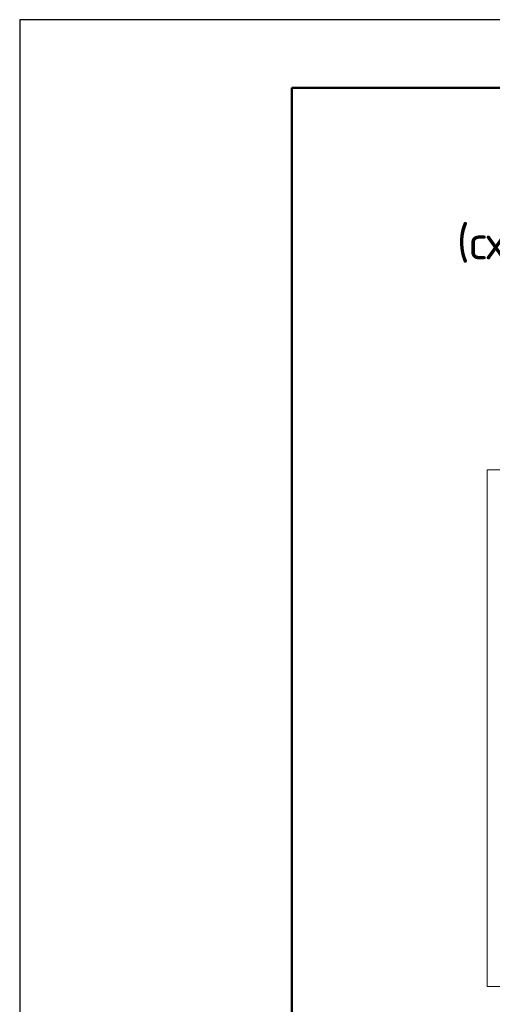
# Model space of a CAD drawing. Header units: millimetres. Extents: x 0 to 50400, y 0 to 35640.
# Tile 37 of 52: x 0 to 4166, y 26967 to 35640. Entities that reach past the tile are written whole.
import ezdxf

# ---------------------------------------------------------------- set-up
doc = ezdxf.new("R2010")
doc.units = ezdxf.units.MM
doc.layers.add('Standard', color=7, linetype='Continuous', lineweight=25)
doc.layers.add('Текст_ общее', color=7, linetype='Continuous', lineweight=25)
doc.styles.add('ISOCPEUR', font='txt')

msp = doc.modelspace()

# ---------------------------------------------------------------- linework, layer by layer
at = {"layer": 'Standard', "color": 7, "linetype": 'Continuous', "lineweight": 25, "transparency": 33554687}
msp.add_line((2400, 35040), (2400, 1269.9), dxfattribs=at)
msp.add_lwpolyline([(0, 0), (50400, 0), (50400, 35640), (0, 35640), (0, 0)], close=True, dxfattribs=at)
at = {"layer": 'Standard', "color": 7, "linetype": 'Continuous', "lineweight": 50, "transparency": 33554687}
msp.add_lwpolyline([(2400, 35040), (49800, 35040), (49800, 600), (2400, 600), (2400, 35040)], close=True, dxfattribs=at)
at = {"layer": 'Standard', "color": 254, "linetype": 'Continuous', "lineweight": 18, "true_color": 0xc4c4ff, "transparency": 33554687}
msp.add_lwpolyline([(4122.2, 27123.4), (11569.3, 27123.4), (11569.3, 31675.8), (4122.2, 31675.8), (4122.2, 27123.4)], dxfattribs=at)

# ---------------------------------------------------------------- texts
at = {"layer": 'Текст_ общее', "color": 7, "linetype": 'Continuous', "lineweight": 50, "transparency": 33554687, "insert": (3853.9, 33446.9), "char_height": 300, "width": 7794.584, "attachment_point": 7, "style": 'ISOCPEUR'}
msp.add_mtext('\\W0.99;(схема установки поперечных каркасов)', dxfattribs=at)

doc.saveas('drawing.dxf')
